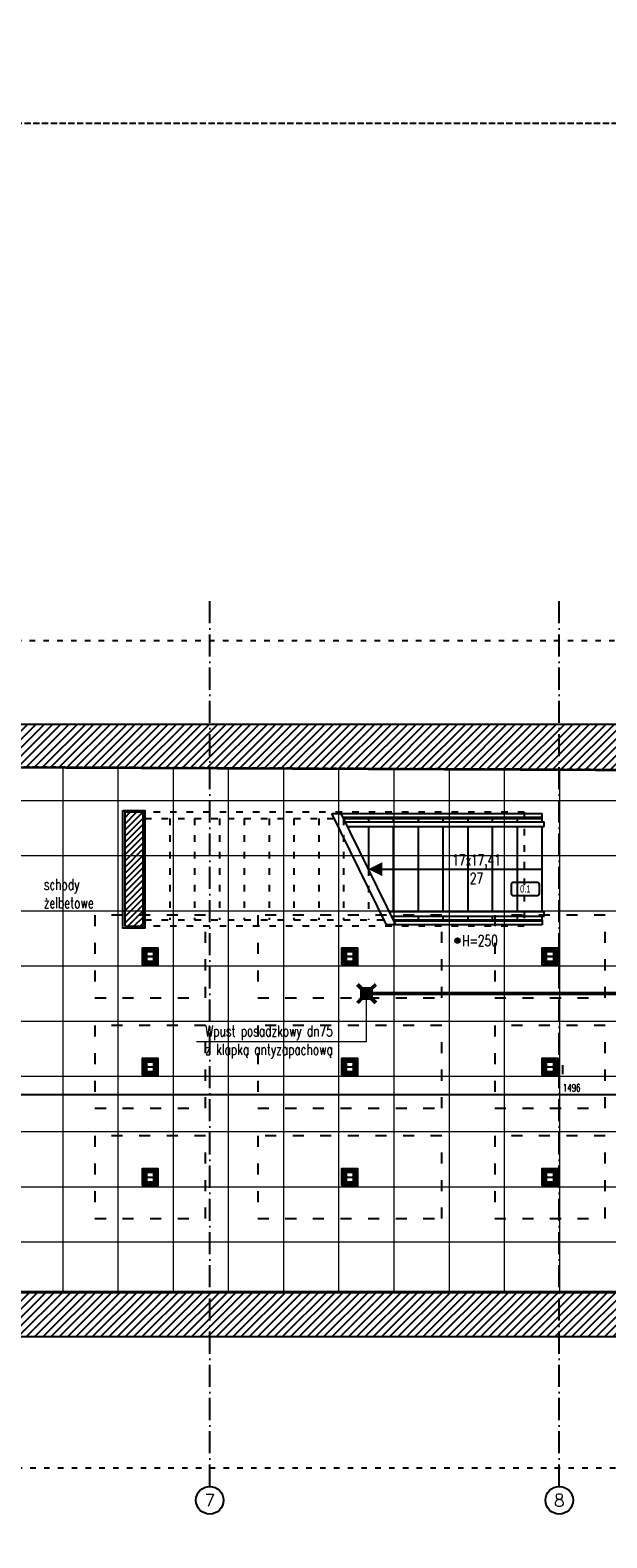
# Model space of a CAD drawing. Header units: millimetres. Extents: x 167273 to 188273, y -125105 to -88145.
# Tile 56 of 210: x 174877 to 175504, y -120643 to -119003. Entities that reach past the tile are written whole.
import ezdxf
from ezdxf.enums import TextEntityAlignment as Align

# ---------------------------------------------------------------- set-up
doc = ezdxf.new("R2010")
doc.units = ezdxf.units.MM
for name, pattern in [('ACAD_ISO03W100', [30, 12, -18]), ('ACAD_ISO10W100', [18, 12, -3, 0, -3]), ('HIDDEN', [9.524999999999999, 6.349999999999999, -3.174999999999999])]:
    doc.linetypes.add(name, pattern=pattern)
for name, color, linetype in [('!_balustrada', 173, 'Continuous'), ('!_ppoz', 10, 'Continuous'), ('!listwy', 30, 'HIDDEN'), ('a-op_text', 9, 'Continuous'), ('a-osie', 1, 'ACAD_ISO10W100'), ('a-poziomy', 9, 'Continuous'), ('a-wymiary', 9, 'Continuous'), ('b-cienka', 9, 'Continuous'), ('b-konstrukcja', 17, 'Continuous'), ('b-przerywana1', 9, 'ACAD_ISO03W100'), ('b-przerywana2', 2, 'ACAD_ISO03W100'), ('b-widokowa', 7, 'Continuous'), ('b-ściany', 2, 'Continuous'), ('h-hatch', 8, 'Continuous'), ('i-kanalizacja', 34, 'Continuous'), ('Profile', 7, 'Continuous')]:
    doc.layers.add(name, color=color, linetype=linetype)
doc.layers.add('!płytki jasne', color=7, linetype='Continuous', lineweight=5, true_color=0x878787)
doc.layers.add('IS_kan_san', color=34, linetype='Continuous', lineweight=53)
doc.layers.add('IS_kan_san_opis', color=9, linetype='Continuous', lineweight=15)
doc.layers.add('x-pom', color=6, linetype='HIDDEN', plot=False)
doc.layers.add('x-revclouds', color=190, linetype='HIDDEN', plot=False)
doc.styles.add('IS-IS', font='romans.shx', dxfattribs={"width": 0.7, "height": 12})
doc.styles.add('PPAB_100', font='romans.shx', dxfattribs={"width": 0.7, "height": 12})
doc.styles.add('PPAB_50', font='romans.shx', dxfattribs={"width": 0.7, "height": 8})
doc.dimstyles.new('newPPAB_50', dxfattribs={"dimscale": 0, "dimtxt": 8, "dimasz": 1, "dimexe": 10, "dimexo": 10, "dimgap": 3.5, "dimtad": 1, "dimdec": 0, "dimzin": 0, "dimdsep": 46, "dimtxsty": 'PPAB_50', "dimblk": 'tick_50', "dimcen": 0.09, "dimdle": 5, "dimse1": 1, "dimse2": 1, "dimclrd": 9, "dimclre": 9, "dimclrt": 161, "dimadec": 0, "dimazin": 0, "dimtfac": 1, "dimtdec": 0, "dimtix": 1, "dimtofl": 0, "dimtmove": 2, "dimatfit": 3, "dimldrblk": 'tick_50', "dimfxl": 0, "dimtolj": 1, "dimtzin": 0, "dimarcsym": 0})
pattern_1 = [(45, (-27340.63658890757, 31489.75465056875), (-4.490128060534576, 4.490128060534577), [])]

# ---------------------------------------------------------------- blocks, each defined once
blk = doc.blocks.new('KR')
at = {"layer": 'IS_kan_san', "lineweight": 50}
for p, q in [((-5, 5), (-10, 10)), ((-5, 5), (-5, -5)), ((-3, 5), (-3, -5)), ((-1, 5), (-1, -5)), ((1, 5), (1, -5)), ((3, 5), (3, -5)), ((5, 5), (10, 10)), ((-5, -5), (-10, -10)), ((10, -10), (5, -5))]:
    blk.add_line(p, q, dxfattribs=at)
blk.add_lwpolyline([(-5, 5), (5, 5), (5, -5), (-5, -5)], close=True, dxfattribs=at)
blk = doc.blocks.new('tick_50')
at = {"color": 9, "ltscale": 20}
for p, q in [((-5, 0), (5, 0)), ((0, 10), (0, -10))]:
    blk.add_line(p, q, dxfattribs=at)
at = {"color": 0}
blk.add_line((2.5, 2.5), (-2.5, -2.5), dxfattribs=at)

msp = doc.modelspace()

# ---------------------------------------------------------------- hatches: boundary and pattern name
at = {"layer": 'a-poziomy', "ltscale": 0.5}
msp.add_hatch(color=256, dxfattribs=at).paths.add_polyline_path([(175339.1673750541, -119993.3238006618, 1), (175344.1673750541, -119993.3238006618, 1)])
at = {"layer": 'h-hatch'}
h = msp.add_hatch(dxfattribs=at)
h.set_pattern_fill('ANSI31', color=256, scale=2, style=0)
h.set_pattern_definition(pattern_1)
h.paths.add_polyline_path([(177853.253196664, -119757.8936718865), (174664.8134909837, -119757.8936718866), (174664.8134909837, -119666.8936718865), (174602.8134909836, -119666.8936718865), (174602.8134909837, -119803.1292856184), (176213.8134909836, -119810.2288163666), (176213.8134909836, -119823.2932767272), (176228.8134909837, -119823.2932767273), (176228.8134909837, -119810.3577370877), (176464.8150917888, -119811.406892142), (177853.2531966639, -119817.5792522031)])
h = msp.add_hatch(dxfattribs=at)
h.set_pattern_fill('ANSI31', color=256, scale=1.5, style=0)
h.set_pattern_definition([(45, (-40085.83440726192, 37106.37123321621), (-3.367596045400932, 3.367596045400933), [])])
h.paths.add_polyline_path([(174999.813490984, -119853.6405229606), (174979.813490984, -119853.6405229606), (174979.813490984, -119977.6405229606), (174999.813490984, -119977.6405229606)])
h = msp.add_hatch(dxfattribs=at)
h.set_pattern_fill('ANSI31', color=256, scale=2, style=0)
h.set_pattern_definition(pattern_1)
h.paths.add_polyline_path([(176609.8134909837, -120375.8936718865), (176589.8134909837, -120375.8936718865), (176589.8134909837, -119953.8936718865), (176545.8134909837, -119953.8936718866), (176545.8134909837, -120375.8936718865), (176228.8134909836, -120375.8936718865), (174717.8134909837, -120375.8936718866), (174717.8134909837, -120423.8936718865), (176609.8134909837, -120423.8936718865)])

# ---------------------------------------------------------------- linework, layer by layer
at = {"layer": '!_balustrada'}
for p, q in [((175205.1134909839, -119855.1405229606), (175433.8134909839, -119855.1405229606)), ((175217.0771273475, -119859.1405229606), (175433.8134909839, -119859.1405229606)), ((175433.8134909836, -119860.6405229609), (175433.8134909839, -119855.1405229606)), ((175435.8134909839, -119869.1405229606), (175435.8134909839, -119864.1405229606)), ((175435.8134909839, -119967.1405229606), (175435.8134909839, -119962.1405229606)), ((175433.8134909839, -119976.1405229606), (175264.5134909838, -119976.1405229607)), ((175433.8134909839, -119972.1405229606), (175272.5498546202, -119972.1405229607)), ((175433.8134909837, -119970.6405229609), (175433.8134909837, -119976.1405229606))]:
    msp.add_line(p, q, dxfattribs=at)
for points in [[(175219.531672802, -119864.1405229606), (175435.8134909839, -119864.1405229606)], [(175221.9862182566, -119869.1405229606), (175435.8134909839, -119869.1405229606)], [(175435.8134909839, -119962.1405229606), (175267.6407637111, -119962.1405229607)], [(175435.8134909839, -119967.1405229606), (175270.0953091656, -119967.1405229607)]]:
    msp.add_lwpolyline(points, dxfattribs=at)
at = {"layer": '!_ppoz'}
for p, q in [((175000.7534242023, -120003.6355178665), (175000.7534242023, -120001.6355178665)), ((175002.7534242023, -120005.6355178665), (175000.7534242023, -120005.6355178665)), ((175012.3534242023, -120005.6355178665), (175012.3534242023, -120003.6355178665)), ((175014.3534242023, -120003.6355178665), (175016.3534242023, -120003.6355178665)), ((175217.6767273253, -120003.6355178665), (175217.6767273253, -120001.6355178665)), ((175219.6767273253, -120005.6355178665), (175217.6767273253, -120005.6355178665)), ((175229.2767273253, -120005.6355178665), (175229.2767273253, -120003.6355178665)), ((175231.2767273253, -120003.6355178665), (175233.2767273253, -120003.6355178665)), ((175435.4178018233, -120003.6355178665), (175435.4178018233, -120001.6355178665)), ((175437.4178018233, -120005.6355178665), (175435.4178018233, -120005.6355178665)), ((175447.0178018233, -120005.6355178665), (175447.0178018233, -120003.6355178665)), ((175449.0178018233, -120003.6355178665), (175451.0178018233, -120003.6355178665)), ((175000.7534242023, -120017.6355178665), (174998.7534242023, -120017.6355178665)), ((175002.7534242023, -120015.6355178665), (175002.7534242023, -120017.6355178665)), ((175012.3534242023, -120015.6355178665), (175014.3534242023, -120015.6355178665)), ((175014.3534242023, -120017.6355178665), (175014.3534242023, -120019.6355178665)), ((175217.6767273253, -120017.6355178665), (175215.6767273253, -120017.6355178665)), ((175219.6767273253, -120015.6355178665), (175219.6767273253, -120017.6355178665)), ((175229.2767273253, -120015.6355178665), (175231.2767273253, -120015.6355178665)), ((175231.2767273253, -120017.6355178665), (175231.2767273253, -120019.6355178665)), ((175435.4178018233, -120017.6355178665), (175433.4178018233, -120017.6355178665)), ((175437.4178018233, -120015.6355178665), (175437.4178018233, -120017.6355178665)), ((175447.0178018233, -120015.6355178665), (175449.0178018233, -120015.6355178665)), ((175449.0178018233, -120017.6355178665), (175449.0178018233, -120019.6355178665)), ((175000.7534242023, -120123.6355178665), (175000.7534242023, -120121.6355178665)), ((175002.7534242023, -120125.6355178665), (175000.7534242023, -120125.6355178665)), ((175012.3534242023, -120125.6355178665), (175012.3534242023, -120123.6355178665)), ((175014.3534242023, -120123.6355178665), (175016.3534242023, -120123.6355178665)), ((175217.6767273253, -120123.6355178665), (175217.6767273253, -120121.6355178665)), ((175219.6767273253, -120125.6355178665), (175217.6767273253, -120125.6355178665)), ((175229.2767273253, -120125.6355178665), (175229.2767273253, -120123.6355178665)), ((175231.2767273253, -120123.6355178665), (175233.2767273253, -120123.6355178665)), ((175435.4178018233, -120123.6355178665), (175435.4178018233, -120121.6355178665)), ((175437.4178018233, -120125.6355178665), (175435.4178018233, -120125.6355178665)), ((175447.0178018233, -120125.6355178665), (175447.0178018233, -120123.6355178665)), ((175449.0178018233, -120123.6355178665), (175451.0178018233, -120123.6355178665)), ((175000.7534242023, -120137.6355178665), (174998.7534242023, -120137.6355178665)), ((175002.7534242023, -120135.6355178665), (175002.7534242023, -120137.6355178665)), ((175012.3534242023, -120135.6355178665), (175014.3534242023, -120135.6355178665)), ((175014.3534242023, -120137.6355178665), (175014.3534242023, -120139.6355178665)), ((175217.6767273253, -120137.6355178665), (175215.6767273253, -120137.6355178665)), ((175219.6767273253, -120135.6355178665), (175219.6767273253, -120137.6355178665)), ((175229.2767273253, -120135.6355178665), (175231.2767273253, -120135.6355178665)), ((175231.2767273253, -120137.6355178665), (175231.2767273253, -120139.6355178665)), ((175435.4178018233, -120137.6355178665), (175433.4178018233, -120137.6355178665)), ((175437.4178018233, -120135.6355178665), (175437.4178018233, -120137.6355178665)), ((175447.0178018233, -120135.6355178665), (175449.0178018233, -120135.6355178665)), ((175449.0178018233, -120137.6355178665), (175449.0178018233, -120139.6355178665)), ((175000.7534242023, -120243.6355178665), (175000.7534242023, -120241.6355178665)), ((175217.6767273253, -120243.6355178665), (175217.6767273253, -120241.6355178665)), ((175435.4178018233, -120243.6355178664), (175435.4178018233, -120241.6355178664)), ((175000.7534242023, -120257.6355178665), (174998.7534242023, -120257.6355178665)), ((175002.7534242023, -120245.6355178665), (175000.7534242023, -120245.6355178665)), ((175002.7534242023, -120255.6355178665), (175002.7534242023, -120257.6355178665)), ((175012.3534242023, -120245.6355178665), (175012.3534242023, -120243.6355178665)), ((175012.3534242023, -120255.6355178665), (175014.3534242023, -120255.6355178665)), ((175014.3534242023, -120243.6355178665), (175016.3534242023, -120243.6355178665)), ((175014.3534242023, -120257.6355178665), (175014.3534242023, -120259.6355178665)), ((175217.6767273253, -120257.6355178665), (175215.6767273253, -120257.6355178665)), ((175219.6767273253, -120245.6355178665), (175217.6767273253, -120245.6355178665)), ((175219.6767273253, -120255.6355178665), (175219.6767273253, -120257.6355178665)), ((175229.2767273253, -120245.6355178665), (175229.2767273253, -120243.6355178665)), ((175229.2767273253, -120255.6355178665), (175231.2767273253, -120255.6355178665)), ((175231.2767273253, -120243.6355178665), (175233.2767273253, -120243.6355178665)), ((175231.2767273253, -120257.6355178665), (175231.2767273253, -120259.6355178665)), ((175435.4178018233, -120257.6355178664), (175433.4178018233, -120257.6355178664)), ((175437.4178018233, -120245.6355178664), (175435.4178018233, -120245.6355178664)), ((175437.4178018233, -120255.6355178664), (175437.4178018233, -120257.6355178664)), ((175447.0178018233, -120245.6355178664), (175447.0178018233, -120243.6355178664)), ((175447.0178018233, -120255.6355178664), (175449.0178018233, -120255.6355178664)), ((175449.0178018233, -120243.6355178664), (175451.0178018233, -120243.6355178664)), ((175449.0178018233, -120257.6355178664), (175449.0178018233, -120259.6355178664))]:
    msp.add_line(p, q, dxfattribs=at)
for points in [[(174998.7534242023, -120019.6355178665), (175016.3534242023, -120019.6355178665), (175016.3534242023, -120001.6355178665), (174998.7534242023, -120001.6355178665)], [(175000.7534242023, -120017.6355178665), (175014.3534242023, -120017.6355178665), (175014.3534242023, -120003.6355178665), (175000.7534242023, -120003.6355178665)], [(175002.7534242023, -120015.6355178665), (175012.3534242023, -120015.6355178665), (175012.3534242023, -120005.6355178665), (175002.7534242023, -120005.6355178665)], [(175215.6767273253, -120019.6355178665), (175233.2767273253, -120019.6355178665), (175233.2767273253, -120001.6355178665), (175215.6767273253, -120001.6355178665)], [(175217.6767273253, -120017.6355178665), (175231.2767273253, -120017.6355178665), (175231.2767273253, -120003.6355178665), (175217.6767273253, -120003.6355178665)], [(175219.6767273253, -120015.6355178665), (175229.2767273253, -120015.6355178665), (175229.2767273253, -120005.6355178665), (175219.6767273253, -120005.6355178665)], [(175433.4178018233, -120019.6355178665), (175451.0178018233, -120019.6355178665), (175451.0178018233, -120001.6355178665), (175433.4178018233, -120001.6355178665)], [(175435.4178018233, -120017.6355178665), (175449.0178018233, -120017.6355178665), (175449.0178018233, -120003.6355178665), (175435.4178018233, -120003.6355178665)], [(175437.4178018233, -120015.6355178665), (175447.0178018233, -120015.6355178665), (175447.0178018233, -120005.6355178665), (175437.4178018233, -120005.6355178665)], [(174998.7534242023, -120139.6355178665), (175016.3534242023, -120139.6355178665), (175016.3534242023, -120121.6355178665), (174998.7534242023, -120121.6355178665)], [(175000.7534242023, -120137.6355178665), (175014.3534242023, -120137.6355178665), (175014.3534242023, -120123.6355178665), (175000.7534242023, -120123.6355178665)], [(175002.7534242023, -120135.6355178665), (175012.3534242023, -120135.6355178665), (175012.3534242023, -120125.6355178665), (175002.7534242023, -120125.6355178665)], [(175215.6767273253, -120139.6355178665), (175233.2767273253, -120139.6355178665), (175233.2767273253, -120121.6355178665), (175215.6767273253, -120121.6355178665)], [(175217.6767273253, -120137.6355178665), (175231.2767273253, -120137.6355178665), (175231.2767273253, -120123.6355178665), (175217.6767273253, -120123.6355178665)], [(175219.6767273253, -120135.6355178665), (175229.2767273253, -120135.6355178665), (175229.2767273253, -120125.6355178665), (175219.6767273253, -120125.6355178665)], [(175433.4178018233, -120139.6355178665), (175451.0178018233, -120139.6355178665), (175451.0178018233, -120121.6355178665), (175433.4178018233, -120121.6355178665)], [(175435.4178018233, -120137.6355178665), (175449.0178018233, -120137.6355178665), (175449.0178018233, -120123.6355178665), (175435.4178018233, -120123.6355178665)], [(175437.4178018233, -120135.6355178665), (175447.0178018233, -120135.6355178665), (175447.0178018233, -120125.6355178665), (175437.4178018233, -120125.6355178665)], [(174998.7534242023, -120259.6355178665), (175016.3534242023, -120259.6355178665), (175016.3534242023, -120241.6355178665), (174998.7534242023, -120241.6355178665)], [(175215.6767273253, -120259.6355178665), (175233.2767273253, -120259.6355178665), (175233.2767273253, -120241.6355178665), (175215.6767273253, -120241.6355178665)], [(175433.4178018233, -120259.6355178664), (175451.0178018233, -120259.6355178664), (175451.0178018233, -120241.6355178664), (175433.4178018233, -120241.6355178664)], [(175000.7534242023, -120257.6355178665), (175014.3534242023, -120257.6355178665), (175014.3534242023, -120243.6355178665), (175000.7534242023, -120243.6355178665)], [(175002.7534242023, -120255.6355178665), (175012.3534242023, -120255.6355178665), (175012.3534242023, -120245.6355178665), (175002.7534242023, -120245.6355178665)], [(175217.6767273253, -120257.6355178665), (175231.2767273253, -120257.6355178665), (175231.2767273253, -120243.6355178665), (175217.6767273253, -120243.6355178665)], [(175219.6767273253, -120255.6355178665), (175229.2767273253, -120255.6355178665), (175229.2767273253, -120245.6355178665), (175219.6767273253, -120245.6355178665)], [(175435.4178018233, -120257.6355178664), (175449.0178018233, -120257.6355178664), (175449.0178018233, -120243.6355178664), (175435.4178018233, -120243.6355178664)], [(175437.4178018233, -120255.6355178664), (175447.0178018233, -120255.6355178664), (175447.0178018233, -120245.6355178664), (175437.4178018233, -120245.6355178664)]]:
    msp.add_lwpolyline(points, close=True, dxfattribs=at)
at = {"layer": '!listwy', "ltscale": 2, "const_width": 2}
for points in [[(174686.8134909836, -120193.8935964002), (174733.8134909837, -120193.8935964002), (174733.8134909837, -119879.8935964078), (174718.8134909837, -119879.8935964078), (174718.8134909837, -119804.6448611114), (176212.8134909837, -119811.2243466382), (176212.8134909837, -120171.8935963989), (176213.8134909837, -120171.8935963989)], [(176213.8134909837, -120269.8935964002), (176212.8134909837, -120269.8935964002), (176212.8134909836, -120374.8935964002), (174733.8134909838, -120374.8935964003), (174733.8134909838, -120276.3935964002), (174686.8134909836, -120276.3935964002)]]:
    msp.add_lwpolyline(points, dxfattribs=at)
at = {"layer": '!płytki jasne'}
for p, q in [((174912.8134909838, -120375.8936718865), (174912.8134909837, -119804.5074036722)), ((174972.8134909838, -120375.8936718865), (174972.8134909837, -119804.7741361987)), ((175032.8134909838, -120375.8936718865), (175032.8134909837, -119805.0408687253)), ((175032.8134909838, -120375.8936718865), (175032.8134909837, -119805.0408687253)), ((175092.8134909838, -120375.8936718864), (175092.8134909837, -119805.3076012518)), ((175152.8134909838, -120375.8936718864), (175152.8134909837, -119805.5743337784)), ((175212.8134909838, -120375.8936718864), (175212.8134909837, -119805.8410663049)), ((175272.8134909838, -120375.8936718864), (175272.8134909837, -119806.1077988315)), ((175332.8134909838, -120375.8936718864), (175332.8134909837, -119806.374531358)), ((175392.8134909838, -120375.8936718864), (175392.8134909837, -119806.6412638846)), ((175452.8134909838, -120375.8936718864), (175452.8134909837, -119806.9079964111)), ((174732.8134909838, -119840.8936718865), (176213.8134909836, -119840.8936718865)), ((174732.8134909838, -119900.8936718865), (176213.8134909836, -119900.8936718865)), ((174732.8134909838, -119960.8936718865), (176213.8134909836, -119960.8936718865)), ((174732.8134909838, -120020.8936718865), (176213.8134909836, -120020.8936718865)), ((174732.8134909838, -120080.8936718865), (176213.8134909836, -120080.8936718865)), ((174732.8134909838, -120140.8936718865), (176213.8134909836, -120140.8936718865)), ((174676.8134909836, -120200.8936718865), (176545.8134909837, -120200.8936718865)), ((174676.8134909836, -120260.8936718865), (176545.8134909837, -120260.8936718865)), ((174732.8134909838, -120320.8936718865), (176213.8134909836, -120320.8936718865)), ((174732.8134909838, -120375.8936718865), (176213.8134909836, -120375.8936718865))]:
    msp.add_line(p, q, dxfattribs=at)
msp.add_lwpolyline([(174732.8134909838, -120375.8936718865), (174732.8134909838, -120277.3936718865), (174676.8134909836, -120277.3936718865), (174676.8134909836, -120192.8936718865), (174732.8134909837, -120192.8936718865), (174732.8134909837, -119880.8936718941), (174717.8134909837, -119880.8936718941), (174717.8134909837, -119803.6405229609), (176213.8134909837, -119810.2288163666), (176213.8134909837, -120170.8936718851), (176227.8134909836, -120170.8936718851), (176227.8134909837, -120270.8936718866), (176213.8134909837, -120270.8936718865), (176213.8134909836, -120375.8936718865)], close=True, dxfattribs=at)
at = {"layer": 'a-op_text', "ltscale": 0.5}
msp.add_lwpolyline([(175402.8624760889, -119929.6440728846), (175427.8624760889, -119929.6440728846, -0.414213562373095), (175430.3624760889, -119932.1440728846), (175430.3624760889, -119942.1440728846, -0.414213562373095), (175427.8624760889, -119944.6440728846), (175402.8624760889, -119944.6440728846, -0.414213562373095), (175400.3624760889, -119942.1440728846), (175400.3624760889, -119932.1440728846, -0.4142135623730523)], format="xyb", close=True, dxfattribs=at)
at = {"layer": 'a-osie', "ltscale": 2}
for p, q in [((175072.3134909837, -120586.8807172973), (175072.3134909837, -119623.8936718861)), ((175452.3134909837, -120586.8807172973), (175452.3134909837, -119623.8936718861))]:
    msp.add_line(p, q, dxfattribs=at)
at = {"layer": 'a-osie', "linetype": 'Continuous', "ltscale": 0.5}
for centre in [(175072.3134909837, -120601.8807172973), (175452.3134909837, -120601.8936718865)]:
    msp.add_circle(centre, 15, dxfattribs=at)
at = {"layer": 'a-poziomy', "ltscale": 0.5}
msp.add_circle((175341.6673750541, -119993.3238006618), 2.5, dxfattribs=at)
at = {"layer": 'b-cienka'}
msp.add_line((175244.813490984, -119915.640522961), (175433.8134909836, -119915.6405229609), dxfattribs=at)
at = {"layer": 'b-cienka', "ltscale": 0.5}
msp.add_lwpolyline([(174979.813490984, -119977.6405229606), (174999.813490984, -119977.6405229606), (174999.813490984, -119853.6405229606), (174979.813490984, -119853.6405229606)], close=True, dxfattribs=at)
at = {"layer": 'b-cienka'}
msp.add_lwpolyline([(175244.813490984, -119915.640522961, 0, 15, 0), (175259.813490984, -119915.640522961, 15, 15, 0)], format="xyseb", dxfattribs=at)
at = {"layer": 'b-konstrukcja', "ltscale": 0.5}
msp.add_line((175455.8134909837, -120128.6405229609), (175455.8134909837, -120138.6405229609), dxfattribs=at)
at = {"layer": 'b-przerywana1', "ltscale": 0.6}
for p, q in [((175001.813490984, -119853.6405229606), (175001.813490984, -119970.6405229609)), ((175414.3134909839, -119853.6405229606), (175001.813490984, -119853.6405229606)), ((175001.813490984, -119860.6405229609), (175217.813490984, -119860.6405229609)), ((175028.813490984, -119860.6405229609), (175028.813490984, -119970.6405229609)), ((175055.813490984, -119860.6405229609), (175055.813490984, -119970.6405229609)), ((175082.813490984, -119860.6405229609), (175082.813490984, -119970.6405229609)), ((175109.813490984, -119860.6405229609), (175109.8134909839, -119970.6405229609)), ((175136.813490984, -119860.6405229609), (175136.813490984, -119970.6405229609)), ((175163.813490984, -119860.6405229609), (175163.813490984, -119970.6405229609)), ((175190.813490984, -119860.6405229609), (175190.813490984, -119970.6405229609)), ((175217.813490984, -119860.6405229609), (175217.813490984, -119970.6405229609)), ((175414.313490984, -119853.6405229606), (175414.313490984, -119977.6405229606)), ((175244.813490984, -119915.640522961), (175244.813490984, -119970.6405229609)), ((175001.813490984, -119970.6405229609), (175271.8134909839, -119970.640522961)), ((175414.313490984, -119977.6405229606), (175001.8134909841, -119977.6405229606))]:
    msp.add_line(p, q, dxfattribs=at)
at = {"layer": 'b-przerywana1', "ltscale": 0.5}
msp.add_lwpolyline([(173826.5228941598, -120566.8936718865), (173826.5228941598, -119666.8936718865), (177853.2531966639, -119666.8936718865), (177853.2531966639, -120566.8936718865)], close=True, dxfattribs=at)
at = {"layer": 'b-przerywana2', "linetype": 'ACAD_ISO03W100'}
for points in [[(174947.5534242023, -120055.6405229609), (175067.5534242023, -120055.6405229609), (175067.5534242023, -119965.6405229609), (174947.5534242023, -119965.6405229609)], [(175124.4767273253, -120055.6405229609), (175324.4767273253, -120055.6405229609), (175324.4767273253, -119965.6405229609), (175124.4767273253, -119965.6405229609)], [(175382.2178018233, -120055.6405229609), (175502.2178018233, -120055.6405229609), (175502.2178018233, -119965.6405229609), (175382.2178018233, -119965.6405229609)], [(174947.5534242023, -120175.6405229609), (175067.5534242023, -120175.6405229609), (175067.5534242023, -120085.6405229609), (174947.5534242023, -120085.6405229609)], [(175124.4767273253, -120175.6405229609), (175324.4767273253, -120175.6405229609), (175324.4767273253, -120085.6405229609), (175124.4767273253, -120085.6405229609)], [(175382.2178018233, -120175.6405229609), (175502.2178018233, -120175.6405229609), (175502.2178018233, -120085.6405229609), (175382.2178018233, -120085.6405229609)], [(174947.5534242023, -120295.6405229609), (175067.5534242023, -120295.6405229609), (175067.5534242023, -120205.6405229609), (174947.5534242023, -120205.6405229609)], [(175124.4767273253, -120295.6405229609), (175324.4767273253, -120295.6405229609), (175324.4767273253, -120205.6405229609), (175124.4767273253, -120205.6405229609)], [(175382.2178018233, -120295.6405229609), (175502.2178018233, -120295.6405229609), (175502.2178018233, -120205.6405229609), (175382.2178018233, -120205.6405229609)]]:
    msp.add_lwpolyline(points, close=True, dxfattribs=at)
at = {"layer": 'b-widokowa', "ltscale": 0.5}
for p, q in [((175217.813490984, -119860.640522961), (175433.8134909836, -119860.6405229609)), ((175217.813490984, -119860.6405229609), (175217.813490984, -119865.6405229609)), ((175244.813490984, -119860.6405229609), (175244.813490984, -119864.1405229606)), ((175271.813490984, -119860.6405229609), (175271.813490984, -119864.1405229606)), ((175298.813490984, -119860.6405229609), (175298.813490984, -119864.1405229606)), ((175325.813490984, -119860.6405229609), (175325.813490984, -119864.1405229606)), ((175352.813490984, -119860.6405229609), (175352.813490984, -119864.1405229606)), ((175379.8134909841, -119864.1405229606), (175379.8134909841, -119860.6405229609)), ((175406.813490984, -119864.1405229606), (175406.813490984, -119860.6405229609)), ((175433.8134909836, -119864.1405229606), (175433.8134909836, -119860.6405229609)), ((175244.813490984, -119869.1405229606), (175244.813490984, -119915.640522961)), ((175271.813490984, -119869.1405229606), (175271.8134909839, -119962.1405229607)), ((175298.813490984, -119869.1405229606), (175298.8134909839, -119962.1405229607)), ((175325.813490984, -119869.1405229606), (175325.8134909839, -119962.1405229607)), ((175352.813490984, -119869.1405229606), (175352.8134909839, -119962.1405229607)), ((175379.813490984, -119962.1405229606), (175379.8134909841, -119869.1405229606)), ((175406.813490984, -119962.1405229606), (175406.813490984, -119869.1405229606)), ((175433.8134909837, -119962.1405229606), (175433.8134909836, -119869.1405229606)), ((175271.8134909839, -119967.1405229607), (175271.8134909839, -119970.6405229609)), ((175271.8134909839, -119970.6405229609), (175433.8134909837, -119970.6405229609)), ((175298.8134909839, -119967.1405229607), (175298.8134909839, -119970.6405229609)), ((175325.8134909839, -119967.1405229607), (175325.8134909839, -119970.6405229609)), ((175352.8134909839, -119967.1405229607), (175352.8134909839, -119970.6405229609)), ((175379.813490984, -119970.6405229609), (175379.813490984, -119967.1405229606)), ((175406.813490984, -119970.6405229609), (175406.813490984, -119967.1405229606)), ((175433.8134909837, -119970.6405229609), (175433.8134909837, -119967.1405229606))]:
    msp.add_line(p, q, dxfattribs=at)
at = {"layer": 'b-ściany'}
for p, q in [((174664.8134909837, -119757.8936718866), (177853.2531966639, -119757.8936718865)), ((174664.8134909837, -119757.8936718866), (177853.2531966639, -119757.8936718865)), ((174602.8134909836, -119803.1292856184), (176213.8134909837, -119810.2288163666)), ((174602.8134909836, -119803.1292856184), (176213.8134909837, -119810.2288163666)), ((175264.5134909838, -119976.1405229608), (175205.1134909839, -119855.1405229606)), ((175274.5134909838, -119976.1405229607), (175215.1134909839, -119855.1405229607)), ((174717.8134909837, -120375.8936718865), (176545.8134909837, -120375.8936718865)), ((174717.8134909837, -120423.8936718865), (176609.8134909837, -120423.8936718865))]:
    msp.add_line(p, q, dxfattribs=at)
msp.add_lwpolyline([(174977.813490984, -119851.6405229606), (175001.813490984, -119851.6405229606), (175001.813490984, -119979.6405229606), (174977.813490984, -119979.6405229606)], close=True, dxfattribs=at)
at = {"layer": 'IS_kan_san', "lineweight": 50}
msp.add_line((175242.8134909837, -120050.8936718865), (175542.7981425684, -120050.856350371), dxfattribs=at)
at = {"layer": 'IS_kan_san_opis'}
msp.add_lwpolyline([(175058.0173506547, -120102.9647169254), (175242.8134909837, -120102.9647169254), (175242.8134909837, -120055.8936718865)], dxfattribs=at)
at = {"layer": 'Profile'}
for points in [[(175011.5534242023, -120005.6355178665), (175012.3534242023, -120005.6355178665), (175012.3534242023, -120015.6355178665), (175011.5534242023, -120015.6355178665), (175011.5534242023, -120012.0855178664, 0.414213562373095), (175010.3534242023, -120010.8855178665), (175004.7534242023, -120010.8855178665, 0.414213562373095), (175003.5534242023, -120012.0855178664), (175003.5534242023, -120015.6355178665), (175002.7534242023, -120015.6355178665), (175002.7534242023, -120005.6355178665), (175003.5534242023, -120005.6355178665), (175003.5534242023, -120009.1855178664, 0.414213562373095), (175004.7534242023, -120010.3855178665), (175010.3534242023, -120010.3855178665, 0.414213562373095), (175011.5534242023, -120009.1855178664)], [(175228.4767273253, -120005.6355178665), (175229.2767273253, -120005.6355178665), (175229.2767273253, -120015.6355178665), (175228.4767273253, -120015.6355178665), (175228.4767273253, -120012.0855178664, 0.414213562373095), (175227.2767273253, -120010.8855178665), (175221.6767273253, -120010.8855178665, 0.414213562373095), (175220.4767273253, -120012.0855178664), (175220.4767273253, -120015.6355178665), (175219.6767273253, -120015.6355178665), (175219.6767273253, -120005.6355178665), (175220.4767273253, -120005.6355178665), (175220.4767273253, -120009.1855178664, 0.414213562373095), (175221.6767273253, -120010.3855178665), (175227.2767273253, -120010.3855178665, 0.414213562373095), (175228.4767273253, -120009.1855178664)], [(175446.2178018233, -120005.6355178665), (175447.0178018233, -120005.6355178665), (175447.0178018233, -120015.6355178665), (175446.2178018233, -120015.6355178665), (175446.2178018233, -120012.0855178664, 0.414213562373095), (175445.0178018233, -120010.8855178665), (175439.4178018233, -120010.8855178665, 0.414213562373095), (175438.2178018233, -120012.0855178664), (175438.2178018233, -120015.6355178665), (175437.4178018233, -120015.6355178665), (175437.4178018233, -120005.6355178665), (175438.2178018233, -120005.6355178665), (175438.2178018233, -120009.1855178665, 0.414213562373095), (175439.4178018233, -120010.3855178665), (175445.0178018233, -120010.3855178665, 0.414213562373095), (175446.2178018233, -120009.1855178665)], [(175011.5534242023, -120125.6355178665), (175012.3534242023, -120125.6355178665), (175012.3534242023, -120135.6355178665), (175011.5534242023, -120135.6355178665), (175011.5534242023, -120132.0855178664, 0.414213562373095), (175010.3534242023, -120130.8855178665), (175004.7534242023, -120130.8855178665, 0.414213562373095), (175003.5534242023, -120132.0855178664), (175003.5534242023, -120135.6355178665), (175002.7534242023, -120135.6355178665), (175002.7534242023, -120125.6355178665), (175003.5534242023, -120125.6355178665), (175003.5534242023, -120129.1855178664, 0.414213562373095), (175004.7534242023, -120130.3855178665), (175010.3534242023, -120130.3855178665, 0.414213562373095), (175011.5534242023, -120129.1855178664)], [(175228.4767273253, -120125.6355178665), (175229.2767273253, -120125.6355178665), (175229.2767273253, -120135.6355178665), (175228.4767273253, -120135.6355178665), (175228.4767273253, -120132.0855178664, 0.414213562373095), (175227.2767273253, -120130.8855178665), (175221.6767273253, -120130.8855178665, 0.414213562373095), (175220.4767273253, -120132.0855178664), (175220.4767273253, -120135.6355178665), (175219.6767273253, -120135.6355178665), (175219.6767273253, -120125.6355178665), (175220.4767273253, -120125.6355178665), (175220.4767273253, -120129.1855178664, 0.414213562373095), (175221.6767273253, -120130.3855178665), (175227.2767273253, -120130.3855178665, 0.414213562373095), (175228.4767273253, -120129.1855178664)], [(175446.2178018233, -120125.6355178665), (175447.0178018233, -120125.6355178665), (175447.0178018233, -120135.6355178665), (175446.2178018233, -120135.6355178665), (175446.2178018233, -120132.0855178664, 0.414213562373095), (175445.0178018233, -120130.8855178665), (175439.4178018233, -120130.8855178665, 0.414213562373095), (175438.2178018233, -120132.0855178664), (175438.2178018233, -120135.6355178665), (175437.4178018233, -120135.6355178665), (175437.4178018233, -120125.6355178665), (175438.2178018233, -120125.6355178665), (175438.2178018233, -120129.1855178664, 0.414213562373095), (175439.4178018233, -120130.3855178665), (175445.0178018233, -120130.3855178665, 0.414213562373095), (175446.2178018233, -120129.1855178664)], [(175011.5534242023, -120245.6355178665), (175012.3534242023, -120245.6355178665), (175012.3534242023, -120255.6355178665), (175011.5534242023, -120255.6355178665), (175011.5534242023, -120252.0855178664, 0.414213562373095), (175010.3534242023, -120250.8855178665), (175004.7534242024, -120250.8855178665, 0.414213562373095), (175003.5534242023, -120252.0855178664), (175003.5534242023, -120255.6355178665), (175002.7534242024, -120255.6355178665), (175002.7534242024, -120245.6355178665), (175003.5534242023, -120245.6355178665), (175003.5534242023, -120249.1855178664, 0.414213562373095), (175004.7534242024, -120250.3855178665), (175010.3534242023, -120250.3855178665, 0.414213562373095), (175011.5534242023, -120249.1855178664)], [(175228.4767273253, -120245.6355178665), (175229.2767273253, -120245.6355178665), (175229.2767273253, -120255.6355178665), (175228.4767273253, -120255.6355178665), (175228.4767273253, -120252.0855178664, 0.414213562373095), (175227.2767273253, -120250.8855178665), (175221.6767273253, -120250.8855178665, 0.414213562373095), (175220.4767273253, -120252.0855178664), (175220.4767273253, -120255.6355178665), (175219.6767273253, -120255.6355178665), (175219.6767273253, -120245.6355178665), (175220.4767273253, -120245.6355178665), (175220.4767273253, -120249.1855178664, 0.414213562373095), (175221.6767273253, -120250.3855178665), (175227.2767273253, -120250.3855178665, 0.414213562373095), (175228.4767273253, -120249.1855178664)], [(175446.2178018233, -120245.6355178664), (175447.0178018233, -120245.6355178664), (175447.0178018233, -120255.6355178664), (175446.2178018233, -120255.6355178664), (175446.2178018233, -120252.0855178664, 0.414213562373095), (175445.0178018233, -120250.8855178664), (175439.4178018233, -120250.8855178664, 0.414213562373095), (175438.2178018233, -120252.0855178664), (175438.2178018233, -120255.6355178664), (175437.4178018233, -120255.6355178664), (175437.4178018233, -120245.6355178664), (175438.2178018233, -120245.6355178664), (175438.2178018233, -120249.1855178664, 0.414213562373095), (175439.4178018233, -120250.3855178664), (175445.0178018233, -120250.3855178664, 0.414213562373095), (175446.2178018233, -120249.1855178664)]]:
    msp.add_lwpolyline(points, format="xyb", close=True, dxfattribs=at)
at = {"layer": 'x-pom'}
msp.add_lwpolyline([(174732.8134909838, -120375.8936718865), (174732.8134909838, -120277.3936718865), (174676.8134909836, -120277.3936718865), (174676.8134909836, -120192.8936718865), (174732.8134909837, -120192.8936718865), (174732.8134909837, -119880.8936718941), (174717.8134909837, -119880.8936718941), (174717.8134909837, -119803.6405229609), (176213.8134909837, -119810.2288163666), (176213.8134909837, -120170.8936718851), (176227.8134909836, -120170.8936718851), (176227.8134909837, -120270.8936718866), (176213.8134909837, -120270.8936718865), (176213.8134909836, -120375.8936718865)], close=True, dxfattribs=at)
at = {"layer": 'x-revclouds'}
for points in [[(182773.4418078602, -119104.8936718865), (167773.4418078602, -119104.8936718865), (167773.4418078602, -114104.8936718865), (182773.4418078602, -114104.8936718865)], [(173273.4418078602, -121104.8936718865), (178773.4418078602, -121104.8936718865), (178773.4418078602, -119104.8936718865), (173273.4418078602, -119104.8936718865)]]:
    msp.add_lwpolyline(points, close=True, dxfattribs=at)

# ---------------------------------------------------------------- block references
at = {"layer": 'i-kanalizacja'}
msp.add_blockref('KR', (175242.8134909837, -120050.8936718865), dxfattribs=at)

# ---------------------------------------------------------------- texts
at = {"layer": 'a-op_text', "ltscale": 0.5, "insert": (175415.3624760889, -119937.1440728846), "char_height": 8, "width": 60.00000000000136, "attachment_point": 5, "style": 'PPAB_50'}
msp.add_mtext('{\\fArial|b0|i0|c238|p34;0.1}', dxfattribs=at)
at = {"layer": 'a-osie', "linetype": 'Continuous', "ltscale": 0.5, "style": 'PPAB_100'}
for s, p in [('7', (175072.3134909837, -120601.8807172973)), ('8', (175452.3134909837, -120601.8936718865))]:
    msp.add_text(s, height=13.5, dxfattribs=at).set_placement(p, align=Align.MIDDLE_CENTER)
at = {"layer": 'a-poziomy', "ltscale": 0.5, "char_height": 12, "width": 65.63946768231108, "attachment_point": 4, "style": 'PPAB_100'}
for s, insert in [('{\\Fromans.shx|c238;schody żelbetowe}', (174891.8143701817, -119942.1587965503)), ('{\\Fromans.shx|c238;H=250}', (175346.6673750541, -119993.3238006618))]:
    msp.add_mtext(s, dxfattribs=dict(at, insert=insert))
at = {"layer": 'b-przerywana1', "ltscale": 0.2, "insert": (175362.2997751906, -119915.6405229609), "char_height": 12, "width": 104.303299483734, "attachment_point": 5, "style": 'PPAB_100'}
msp.add_mtext('{\\Fromans.shx|c238;17}x{\\Fromans.shx|c238;17,41}\\P2{\\Fromans.shx|c238;7}', dxfattribs=at)
at = {"layer": 'IS_kan_san_opis', "insert": (175136.7574273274, -120103.5693770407), "char_height": 12, "attachment_point": 5, "style": 'IS-IS'}
msp.add_mtext_dynamic_manual_height_columns('Wpust posadzkowy dn75 \\Pz klapką antyzapachową ', width=259.9767577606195, gutter_width=12.5, heights=[0], dxfattribs=at)

# ---------------------------------------------------------------- dimensions: what is measured, and where the dimension line sits
at = {"layer": 'a-wymiary'}
msp.add_linear_dim(base=(176213.8134909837, -120160.7862271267), p1=(174717.8134909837, -120153.2862271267), p2=(176213.8134909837, -120153.2862271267), dimstyle='newPPAB_50', override={"dimscale": 1}, dxfattribs=at).render()

doc.saveas('drawing.dxf')
